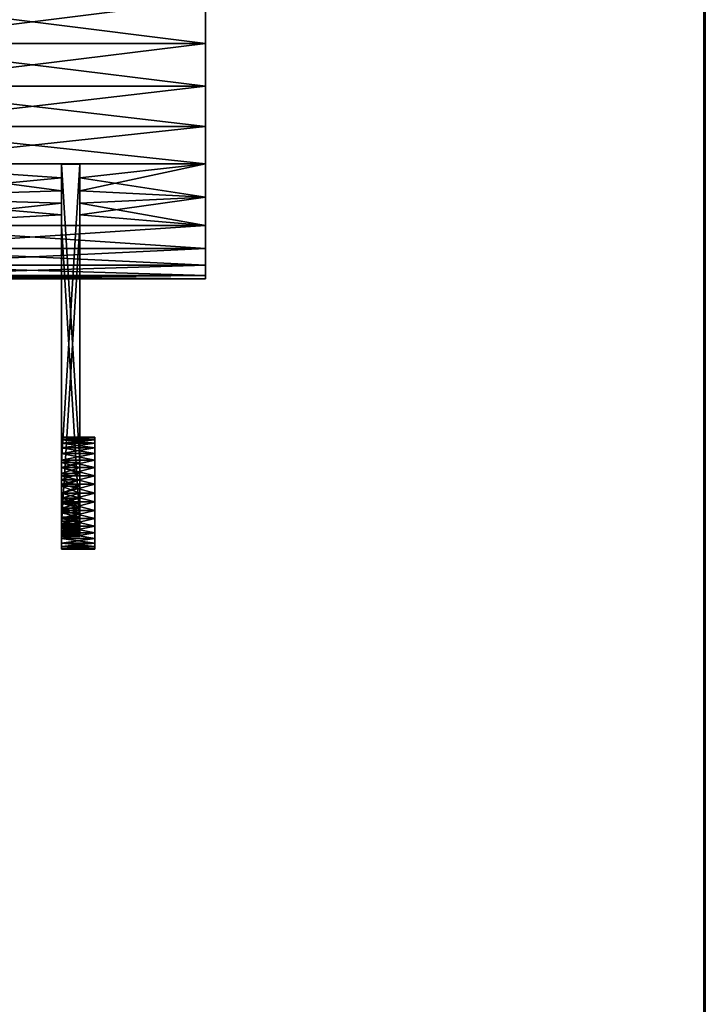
# Model space of a CAD drawing. Extents: x -4.8 to 55.9, y -3 to 25.9.
# Tile 254 of 256: x 48.9 to 54, y 9.2 to 16.6. Entities that reach past the tile are written whole.
import ezdxf

# ---------------------------------------------------------------- set-up
doc = ezdxf.new("R2010")
doc.units = 0

# ---------------------------------------------------------------- blocks, each defined once
blk = doc.blocks.new('Box-638355a3-c890-4fd0-b728-b39c41c250b5')
at = {"color": 253, "linetype": 'Continuous', "true_color": 0xa0a0a0, "transparency": 33554687}
mesh = blk.add_polyface(dxfattribs=at)
corners = [(0, 0), (54, 0), (54, 24), (0, 24), (0, 0, 0.01), (54, 0, 0.01), (54, 24, 0.01), (0, 24, 0.01)]
mesh.append_faces([[corners[k] for k in face] for face in [(0, 1, 2, 3), (4, 5, 6, 7), (0, 1, 5, 4), (1, 2, 6, 5), (2, 3, 7, 6), (3, 0, 4, 7)]], dxfattribs={"color": 253})
blk = doc.blocks.new('Box-07747896-d056-4941-b30d-9d22ee5c5ea8')
at = {"color": 253, "linetype": 'Continuous', "true_color": 0xa0a0a0, "transparency": 33554687}
mesh = blk.add_polyface(dxfattribs=at)
corners = [(0, 0), (54, 0), (54, 24), (0, 24), (0, 0, 0.01), (54, 0, 0.01), (54, 24, 0.01), (0, 24, 0.01)]
mesh.append_faces([[corners[k] for k in face] for face in [(0, 1, 2, 3), (4, 5, 6, 7), (0, 1, 5, 4), (1, 2, 6, 5), (2, 3, 7, 6), (3, 0, 4, 7)]], dxfattribs={"color": 253})
blk = doc.blocks.new('Box-6055cdb0-c787-41a5-9ab7-30b7c90fd213')
at = {"color": 253, "linetype": 'Continuous', "true_color": 0xa0a0a0, "transparency": 33554687}
mesh = blk.add_polyface(dxfattribs=at)
corners = [(0, 0), (0.01, 0), (0.01, 24), (0, 24), (0, 0, 21), (0.01, 0, 21), (0.01, 24, 21), (0, 24, 21)]
mesh.append_faces([[corners[k] for k in face] for face in [(0, 1, 2, 3), (4, 5, 6, 7), (0, 1, 5, 4), (1, 2, 6, 5), (2, 3, 7, 6), (3, 0, 4, 7)]], dxfattribs={"color": 253})
blk = doc.blocks.new('8e6bfa97-ff45-4f4a-9ec3-150c76c71b82')
at = {"linetype": 'Continuous', "transparency": 33554687}
for name, p in [('Box-638355a3-c890-4fd0-b728-b39c41c250b5', (0, 0)), ('Box-07747896-d056-4941-b30d-9d22ee5c5ea8', (0, 0, 20.99)), ('Box-6055cdb0-c787-41a5-9ab7-30b7c90fd213', (53.99, 0))]:
    blk.add_blockref(name, p, dxfattribs=at)
blk = doc.blocks.new('0d7d3fa7-b933-4bef-afca-5337e39bdd30')
at = {"color": 251, "transparency": 33554687}
mesh = blk.add_polyface(dxfattribs=at)
corners = [(39.14719071, -13.29500004, 9.91899992), (39.14719071, -13.3673926, 10.83883457), (39.14719071, -13.58278771, 11.73601986), (39.14719071, -13.3673926, 8.99916527), (39.14719071, -13.58278771, 8.10198001), (39.14719071, -13.93588167, 12.58846406), (39.14719071, -13.93588167, 7.24953578), (39.14719071, -14.41798012, 13.37517721), (39.14719071, -14.41798012, 6.46282263), (39.14719071, -15.01721216, 14.0767878), (39.14719071, -15.01721216, 5.76121204), (39.14719071, -15.71882275, 14.67601986), (39.14719071, -15.71882275, 5.16198001), (39.14719071, -16.5055359, 15.15811829), (39.14719071, -16.5055359, 4.67988156), (39.14719071, -17.35798012, 15.51121225), (39.14719071, -17.35798012, 4.32678762), (39.14719071, -18.25516539, 15.72660736), (39.14719071, -18.25516539, 4.11139249), (39.14719071, -19.17500004, 15.79899992), (39.14719071, -19.17500004, 4.03899992), (39.14719071, -20.09483469, 15.72660736), (39.14719071, -20.09483469, 4.11139249), (39.14719071, -25.05500004, 9.91899992), (39.14719071, -24.98260747, 8.99916527), (39.14719071, -24.76721236, 8.10198001), (39.14719071, -24.98260747, 10.83883457), (39.14719071, -24.76721236, 11.73601986), (39.14719071, -24.41411841, 7.24953578), (39.14719071, -24.41411841, 12.58846406), (39.14719071, -23.93201996, 6.46282263), (39.14719071, -23.93201996, 13.37517721), (39.14719071, -23.33278792, 5.76121204), (39.14719071, -23.33278792, 14.0767878), (39.14719071, -22.63117733, 5.16198001), (39.14719071, -22.63117733, 14.67601986), (39.14719071, -21.84446418, 4.67988156), (39.14719071, -21.84446418, 15.15811829), (39.14719071, -20.99201996, 4.32678762), (39.14719071, -20.99201996, 15.51121225)]
mesh.append_faces([[corners[k] for k in face] for face in [(5, 6, 4, 5), (7, 8, 6, 7), (9, 10, 8, 9), (11, 12, 10, 11), (13, 14, 12, 13), (15, 16, 14, 15), (17, 18, 16, 17), (19, 20, 18, 19), (21, 22, 20, 21), (28, 29, 27, 28), (30, 31, 29, 30), (32, 33, 31, 32), (34, 35, 33, 34), (36, 37, 35, 36), (38, 39, 37, 38), (22, 21, 39, 22)]], dxfattribs={"vtx0": -1, "vtx2": -1, "color": 251})
mesh.append_faces([[corners[k] for k in face] for face in [(3, 0, 2, 3), (4, 3, 2, 4), (2, 5, 4, 2), (5, 7, 6, 5), (7, 9, 8, 7), (9, 11, 10, 9), (11, 13, 12, 11), (13, 15, 14, 13), (15, 17, 16, 15), (17, 19, 18, 17), (19, 21, 20, 19), (26, 23, 25, 26), (27, 26, 25, 27), (25, 28, 27, 25), (28, 30, 29, 28), (30, 32, 31, 30), (32, 34, 33, 32), (34, 36, 35, 34), (36, 38, 37, 36), (38, 22, 39, 38)]], dxfattribs={"vtx1": -1, "vtx2": -1, "color": 251})
mesh.append_faces([[corners[k] for k in face] for face in [(0, 1, 2, 0), (23, 24, 25, 23)]], dxfattribs={"vtx2": -1, "color": 251})
mesh = blk.add_polyface(dxfattribs=at)
corners = [(39.14719071, -20.09483469, 4.11139249), (39.14719071, -20.99201996, 4.32678762), (24.09019071, -20.99201996, 4.32678762), (24.09019071, -20.09483469, 4.11139249), (24.09019071, -19.17500004, 4.03899992), (39.14719071, -19.17500004, 4.03899992), (39.14719071, -21.84446418, 4.67988156), (24.09019071, -21.84446418, 4.67988156), (32.88919071, -22.9260171, 5.39083574), (32.88919071, -23.20107191, 5.6335425), (24.09019071, -23.33278792, 5.76121204), (24.09019071, -22.63117733, 5.16198001), (32.88919071, -22.63636355, 5.16575234), (33.67669071, -22.63636355, 5.16575234), (39.14719071, -22.63117733, 5.16198001), (33.67669071, -22.9260171, 5.39083574), (39.14719071, -23.33278792, 5.76121204), (33.67669071, -23.20107191, 5.6335425), (39.14719071, -23.93201996, 6.46282263), (39.14719071, -24.41411841, 7.24953578), (24.09019071, -24.41411841, 7.24953578), (24.09019071, -23.93201996, 6.46282263), (33.67669071, -23.46045746, 5.89292806), (33.67669071, -23.70316423, 6.16798286), (33.67669071, -23.92824764, 6.45763643), (32.88919071, -23.92824764, 6.45763643), (32.88919071, -23.70316423, 6.16798286), (32.88919071, -23.46045746, 5.89292806), (39.14719071, -24.76721236, 8.10198001), (24.09019071, -24.76721236, 8.10198001), (39.14719071, -24.98260747, 10.83883457), (39.14719071, -24.76721236, 11.73601986), (24.09019071, -24.76721236, 11.73601986), (24.09019071, -24.98260747, 10.83883457), (24.09019071, -25.05500004, 9.91899992), (39.14719071, -25.05500004, 9.91899992), (24.09019071, -24.98260747, 8.99916527), (39.14719071, -24.98260747, 8.99916527), (39.14719071, -24.41411841, 12.58846406), (24.09019071, -24.41411841, 12.58846406), (32.88919071, -23.46045746, 13.94507179), (32.88919071, -23.20107191, 14.20445734), (24.09019071, -23.33278792, 14.0767878), (24.09019071, -23.93201996, 13.37517721), (32.88919071, -23.70316423, 13.67001698), (32.88919071, -23.92824764, 13.38036344), (33.67669071, -23.92824764, 13.38036344), (39.14719071, -23.93201996, 13.37517721), (33.67669071, -23.70316423, 13.67001698), (39.14719071, -23.33278792, 14.0767878), (33.67669071, -23.46045746, 13.94507179), (33.67669071, -23.20107191, 14.20445734), (39.14719071, -22.63117733, 14.67601986), (39.14719071, -21.84446418, 15.15811829), (24.09019071, -21.84446418, 15.15811829), (24.09019071, -22.63117733, 14.67601986), (33.67669071, -22.9260171, 14.44716411), (33.67669071, -22.63636355, 14.67224753), (32.88919071, -22.63636355, 14.67224753), (32.88919071, -22.9260171, 14.44716411), (39.14719071, -20.99201996, 15.51121225), (24.09019071, -20.99201996, 15.51121225), (39.14719071, -20.09483469, 15.72660736), (39.14719071, -19.17500004, 15.79899992), (24.09019071, -19.17500004, 15.79899992), (24.09019071, -20.09483469, 15.72660736)]
mesh.append_faces([[corners[k] for k in face] for face in [(8, 9, 10, 8), (8, 10, 11, 8), (11, 12, 8, 11), (14, 15, 13, 14), (14, 16, 17, 14), (14, 17, 15, 14), (22, 17, 16, 22), (16, 18, 23, 16), (16, 23, 22, 16), (18, 24, 23, 18), (21, 26, 25, 21), (21, 10, 27, 21), (21, 27, 26, 21), (10, 9, 27, 10), (40, 41, 42, 40), (42, 43, 44, 42), (42, 44, 40, 42), (43, 45, 44, 43), (47, 48, 46, 47), (47, 49, 50, 47), (47, 50, 48, 47), (49, 51, 50, 49), (56, 51, 49, 56), (56, 49, 52, 56), (52, 57, 56, 52), (55, 59, 58, 55), (55, 42, 41, 55), (55, 41, 59, 55)]], dxfattribs={"color": 251})
mesh.append_faces([[corners[k] for k in face] for face in [(0, 2, 3, 0), (3, 5, 0, 3), (2, 6, 7, 2), (11, 13, 12, 11), (11, 6, 14, 11), (18, 20, 21, 18), (18, 25, 24, 18), (25, 18, 21, 25), (20, 28, 29, 20), (30, 32, 33, 30), (33, 35, 30, 33), (34, 37, 35, 34), (36, 28, 37, 36), (32, 38, 39, 32), (43, 46, 45, 43), (43, 38, 47, 43), (52, 54, 55, 52), (52, 58, 57, 52), (58, 52, 55, 58), (54, 60, 61, 54), (62, 64, 65, 62), (65, 60, 62, 65)]], dxfattribs={"vtx0": -1, "color": 251})
mesh.append_faces([[corners[k] for k in face] for face in [(0, 1, 2, 0), (3, 4, 5, 3), (2, 1, 6, 2), (11, 14, 13, 11), (11, 7, 6, 11), (18, 19, 20, 18), (20, 19, 28, 20), (30, 31, 32, 30), (33, 34, 35, 33), (34, 36, 37, 34), (36, 29, 28, 36), (32, 31, 38, 32), (43, 47, 46, 43), (43, 39, 38, 43), (52, 53, 54, 52), (54, 53, 60, 54), (62, 63, 64, 62), (65, 61, 60, 65)]], dxfattribs={"vtx2": -1, "color": 251})
mesh = blk.add_polyface(dxfattribs=at)
corners = [(33.67669071, -28.92352768, -1.12141181), (32.88919071, -28.92352768, -1.12141181), (32.88919071, -22.63636355, 5.16575234), (33.67669071, -22.63636355, 5.16575234)]
mesh.append_faces([[corners[k] for k in face] for face in [(3, 0, 2, 3)]], dxfattribs={"vtx1": -1, "color": 251})
mesh.append_faces([[corners[k] for k in face] for face in [(0, 1, 2, 0)]], dxfattribs={"vtx2": -1, "color": 251})
mesh = blk.add_polyface(dxfattribs=at)
corners = [(33.67669071, -22.63636355, 14.67224753), (32.88919071, -22.63636355, 14.67224753), (32.88919071, -28.92352768, 20.95941166), (33.67669071, -28.92352768, 20.95941166)]
mesh.append_faces([[corners[k] for k in face] for face in [(3, 0, 2, 3)]], dxfattribs={"vtx1": -1, "color": 251})
mesh.append_faces([[corners[k] for k in face] for face in [(0, 1, 2, 0)]], dxfattribs={"vtx2": -1, "color": 251})
at = {"color": 254, "transparency": 33554687}
mesh = blk.add_polyface(dxfattribs=at)
corners = [(32.88919071, -30.21541177, 19.66752757), (32.88919071, -22.63636355, 14.67224753), (32.88919071, -22.9260171, 14.44716411), (32.88919071, -23.20107191, 14.20445734), (32.88919071, -23.46045746, 13.94507179), (32.88919071, -23.70316423, 13.67001698), (32.88919071, -23.92824764, 13.38036344), (32.88919071, -28.92352768, 20.95941166), (32.88919071, -29.28718271, 21.18225973), (32.88919071, -29.88564766, 21.17050739), (32.88919071, -29.78272206, 21.20172952), (32.88919071, -29.42656685, 21.21572291), (32.88919071, -29.67684014, 21.22063765), (32.88919071, -29.56946973, 21.22696961), (32.88919071, -29.1547494, 21.12740407), (32.88919071, -29.98419005, 21.12740407), (32.88919071, -29.03252789, 21.05250663), (32.88919071, -30.07698313, 21.0730171), (32.88919071, -30.24027334, 20.93355408), (32.88919071, -30.16274052, 21.00810045), (32.88919071, -30.28685673, 19.74792728), (32.88919071, -30.34835651, 19.83616716), (32.88919071, -30.39905851, 19.93102393), (32.88919071, -30.43825984, 20.03118259), (32.88919071, -30.46541709, 20.1352546), (32.88919071, -30.48015371, 20.24179722), (32.88919071, -30.48226545, 20.34933345), (32.88919071, -30.47172303, 20.45637249), (32.88919071, -30.44867259, 20.56143047), (32.88919071, -30.41343367, 20.66305092), (32.88919071, -30.36649482, 20.75982511), (32.88919071, -30.30850675, 20.85041143)]
mesh.append_faces([[corners[k] for k in face] for face in [(28, 7, 0, 28)]], dxfattribs={"vtx0": -1, "vtx1": -1, "vtx2": -1, "color": 254})
mesh.append_faces([[corners[k] for k in face] for face in [(0, 1, 2, 0), (0, 7, 1, 0), (8, 9, 10, 8), (14, 15, 9, 14), (16, 17, 15, 16), (7, 18, 19, 7)]], dxfattribs={"vtx0": -1, "vtx2": -1, "color": 254})
mesh.append_faces([[corners[k] for k in face] for face in [(2, 3, 0, 2), (3, 4, 0, 3), (4, 5, 0, 4), (11, 8, 10, 11), (10, 12, 11, 10), (8, 14, 9, 8), (14, 16, 15, 14), (16, 7, 19, 16), (19, 17, 16, 19), (21, 22, 0, 21), (22, 23, 0, 22), (23, 24, 0, 23), (24, 25, 0, 24), (25, 26, 0, 25), (26, 27, 0, 26), (27, 28, 0, 27), (28, 29, 7, 28), (29, 30, 7, 29), (30, 31, 7, 30), (31, 18, 7, 31)]], dxfattribs={"vtx1": -1, "vtx2": -1, "color": 254})
mesh.append_faces([[corners[k] for k in face] for face in [(5, 6, 0, 5), (12, 13, 11, 12), (0, 20, 21, 0)]], dxfattribs={"vtx2": -1, "color": 254})
at = {"color": 251, "transparency": 33554687}
mesh = blk.add_polyface(dxfattribs=at)
corners = [(33.67669071, -30.43825984, -0.19318272), (33.67669071, -30.47172303, -0.33256686), (33.67669071, -30.48296973, -0.47546976), (33.67669071, -30.47172303, -0.61837264), (33.67669071, -30.43825984, -0.75775678), (33.67669071, -30.38340419, -0.89019007), (33.67669071, -30.38340419, -0.06074944), (33.67669071, -30.30850675, -1.01241158), (33.67669071, -30.30850675, 0.06147208), (33.67669071, -30.21541177, -1.12141181), (33.67669071, -30.21541177, 0.17047228), (33.67669071, -29.03252789, -1.21450678), (33.67669071, -28.92352768, -1.12141181), (33.67669071, -23.92824764, 6.45763643), (33.67669071, -29.1547494, -1.28940423), (33.67669071, -29.28718271, -1.34425988), (33.67669071, -29.42656685, -1.37772307), (33.67669071, -29.56946973, -1.38896976), (33.67669071, -29.67684014, -1.3826378), (33.67669071, -29.78272206, -1.36372967), (33.67669071, -29.88564766, -1.33250755), (33.67669071, -29.98419005, -1.28940423), (33.67669071, -30.10641154, -1.21450678), (33.67669071, -23.70316423, 6.16798286), (33.67669071, -23.46045746, 5.89292806), (33.67669071, -23.20107191, 5.6335425), (33.67669071, -22.9260171, 5.39083574), (33.67669071, -22.63636355, 5.16575234)]
mesh.append_faces([[corners[k] for k in face] for face in [(0, 2, 3, 0), (0, 3, 4, 0), (4, 6, 0, 4), (5, 8, 6, 5), (7, 10, 8, 7), (13, 14, 11, 13), (13, 15, 14, 13), (13, 16, 15, 13), (13, 17, 16, 13), (13, 18, 17, 13), (13, 19, 18, 13), (10, 20, 19, 10), (10, 21, 20, 10), (10, 22, 21, 10), (10, 9, 22, 10), (12, 23, 13, 12), (12, 24, 23, 12), (12, 25, 24, 12), (12, 26, 25, 12)]], dxfattribs={"vtx0": -1, "vtx2": -1, "color": 251})
mesh.append_faces([[corners[k] for k in face] for face in [(4, 5, 6, 4), (5, 7, 8, 5), (7, 9, 10, 7), (11, 12, 13, 11), (13, 10, 19, 13)]], dxfattribs={"vtx1": -1, "vtx2": -1, "color": 251})
mesh.append_faces([[corners[k] for k in face] for face in [(0, 1, 2, 0), (12, 27, 26, 12)]], dxfattribs={"vtx2": -1, "color": 251})
mesh = blk.add_polyface(dxfattribs=at)
corners = [(33.67669071, -29.78272206, 21.20172952), (33.67669071, -29.88564766, 21.17050739), (33.67669071, -29.28718271, 21.18225973), (33.67669071, -29.42656685, 21.21572291), (33.67669071, -29.56946973, 21.22696961), (33.67669071, -29.67684014, 21.22063765), (33.67669071, -29.98419005, 21.12740407), (33.67669071, -29.1547494, 21.12740407), (33.67669071, -30.07698313, 21.0730171), (33.67669071, -29.03252789, 21.05250663), (33.67669071, -30.16274052, 21.00810045), (33.67669071, -30.24027334, 20.93355408), (33.67669071, -28.92352768, 20.95941166), (33.67669071, -30.28685673, 19.74792728), (33.67669071, -30.21541177, 19.66752757), (33.67669071, -22.63636355, 14.67224753), (33.67669071, -30.34835651, 19.83616716), (33.67669071, -30.39905851, 19.93102393), (33.67669071, -30.43825984, 20.03118259), (33.67669071, -30.46541709, 20.1352546), (33.67669071, -30.48015371, 20.24179722), (33.67669071, -30.48226545, 20.34933345), (33.67669071, -30.47172303, 20.45637249), (33.67669071, -30.44867259, 20.56143047), (33.67669071, -30.41343367, 20.66305092), (33.67669071, -30.36649482, 20.75982511), (33.67669071, -30.30850675, 20.85041143), (33.67669071, -22.9260171, 14.44716411), (33.67669071, -23.20107191, 14.20445734), (33.67669071, -23.46045746, 13.94507179), (33.67669071, -23.70316423, 13.67001698), (33.67669071, -23.92824764, 13.38036344)]
mesh.append_faces([[corners[k] for k in face] for face in [(0, 2, 3, 0), (3, 5, 0, 3), (1, 7, 2, 1), (6, 9, 7, 6), (10, 12, 9, 10), (9, 8, 10, 9), (15, 16, 13, 15), (15, 17, 16, 15), (15, 18, 17, 15), (15, 19, 18, 15), (15, 20, 19, 15), (15, 21, 20, 15), (15, 22, 21, 15), (15, 23, 22, 15), (12, 24, 23, 12), (12, 25, 24, 12), (12, 26, 25, 12), (12, 11, 26, 12), (14, 27, 15, 14), (14, 28, 27, 14), (14, 29, 28, 14), (14, 30, 29, 14)]], dxfattribs={"vtx0": -1, "vtx2": -1, "color": 251})
mesh.append_faces([[corners[k] for k in face] for face in [(0, 1, 2, 0), (1, 6, 7, 1), (6, 8, 9, 6), (10, 11, 12, 10), (13, 14, 15, 13), (15, 12, 23, 15)]], dxfattribs={"vtx1": -1, "vtx2": -1, "color": 251})
mesh.append_faces([[corners[k] for k in face] for face in [(3, 4, 5, 3), (14, 31, 30, 14)]], dxfattribs={"vtx2": -1, "color": 251})
mesh = blk.add_polyface(dxfattribs=at)
corners = [(33.67669071, -23.92824764, 6.45763643), (32.88919071, -23.92824764, 6.45763643), (32.88919071, -30.21541177, 0.17047228), (33.67669071, -30.21541177, 0.17047228)]
mesh.append_faces([[corners[k] for k in face] for face in [(3, 0, 2, 3)]], dxfattribs={"vtx1": -1, "color": 251})
mesh.append_faces([[corners[k] for k in face] for face in [(0, 1, 2, 0)]], dxfattribs={"vtx2": -1, "color": 251})
at = {"color": 254, "transparency": 33554687}
mesh = blk.add_polyface(dxfattribs=at)
corners = [(33.67669071, -30.21541177, 19.66752757), (32.88919071, -30.21541177, 19.66752757), (32.88919071, -23.92824764, 13.38036344), (33.67669071, -23.92824764, 13.38036344)]
mesh.append_faces([[corners[k] for k in face] for face in [(3, 0, 2, 3)]], dxfattribs={"vtx1": -1, "color": 254})
mesh.append_faces([[corners[k] for k in face] for face in [(0, 1, 2, 0)]], dxfattribs={"vtx2": -1, "color": 254})
at = {"color": 251, "linetype": 'BYBLOCK', "lineweight": -2, "transparency": 33554687}
mesh = blk.add_polyface(dxfattribs=at)
corners = [(34.33294071, -30.73617658, 20.49825783), (34.33294071, -30.69290524, 20.67849594), (32.88919071, -30.69290524, 20.67849594), (32.88919071, -30.73617658, 20.49825783), (32.88919071, -30.75071973, 20.31346961), (34.33294071, -30.75071973, 20.31346961), (34.33294071, -30.62197118, 20.8497459), (32.88919071, -30.62197118, 20.8497459), (34.33294071, -30.52512105, 21.00779093), (34.33294071, -30.4047396, 21.14873949), (32.88919071, -30.4047396, 21.14873949), (32.88919071, -30.52512105, 21.00779093), (34.33294071, -30.26379105, 21.26912094), (34.33294071, -30.10574599, 21.36597107), (32.88919071, -30.10574599, 21.36597107), (32.88919071, -30.26379105, 21.26912094), (34.33294071, -29.93449605, 21.43690512), (32.88919071, -29.93449605, 21.43690512), (34.33294071, -29.75425792, 21.48017646), (34.33294071, -29.56946973, 21.49471961), (32.88919071, -29.56946973, 21.49471961), (32.88919071, -29.75425792, 21.48017646), (34.33294071, -29.38468151, 21.48017646), (34.33294071, -29.2044434, 21.43690512), (32.88919071, -29.2044434, 21.43690512), (32.88919071, -29.38468151, 21.48017646), (34.33294071, -29.03319344, 21.36597107), (32.88919071, -29.03319344, 21.36597107), (34.33294071, -28.87514839, 21.26912094), (34.33294071, -28.73419983, 21.14873949), (32.88919071, -28.73419983, 21.14873949), (32.88919071, -28.87514839, 21.26912094), (34.33294071, -28.6138184, 21.00779093), (34.33294071, -28.51696827, 20.8497459), (32.88919071, -28.51696827, 20.8497459), (32.88919071, -28.6138184, 21.00779093), (34.33294071, -28.44603422, 20.67849594), (32.88919071, -28.44603422, 20.67849594), (34.33294071, -28.40276288, 20.49825783), (34.33294071, -28.38821973, 20.31346961), (32.88919071, -28.38821973, 20.31346961), (32.88919071, -28.40276288, 20.49825783)]
mesh.append_faces([[corners[k] for k in face] for face in [(0, 2, 3, 0), (3, 5, 0, 3), (2, 6, 7, 2), (8, 10, 11, 8), (11, 6, 8, 11), (12, 14, 15, 12), (15, 9, 12, 15), (14, 16, 17, 14), (18, 20, 21, 18), (21, 16, 18, 21), (22, 24, 25, 22), (25, 19, 22, 25), (24, 26, 27, 24), (28, 30, 31, 28), (31, 26, 28, 31), (32, 34, 35, 32), (35, 29, 32, 35), (34, 36, 37, 34), (38, 40, 41, 38), (41, 36, 38, 41)]], dxfattribs={"vtx0": -1, "color": 251})
mesh.append_faces([[corners[k] for k in face] for face in [(0, 1, 2, 0), (3, 4, 5, 3), (2, 1, 6, 2), (8, 9, 10, 8), (11, 7, 6, 11), (12, 13, 14, 12), (15, 10, 9, 15), (14, 13, 16, 14), (18, 19, 20, 18), (21, 17, 16, 21), (22, 23, 24, 22), (25, 20, 19, 25), (24, 23, 26, 24), (28, 29, 30, 28), (31, 27, 26, 31), (32, 33, 34, 32), (35, 30, 29, 35), (34, 33, 36, 34), (38, 39, 40, 38), (41, 37, 36, 41)]], dxfattribs={"vtx2": -1, "color": 251})
mesh = blk.add_polyface(dxfattribs=at)
corners = [(34.33294071, -28.40276288, 20.12868139), (34.33294071, -28.44603422, 19.94844328), (32.88919071, -28.44603422, 19.94844328), (32.88919071, -28.40276288, 20.12868139), (32.88919071, -28.38821973, 20.31346961), (34.33294071, -28.38821973, 20.31346961), (34.33294071, -28.51696827, 19.77719332), (32.88919071, -28.51696827, 19.77719332), (34.33294071, -28.6138184, 19.61914829), (34.33294071, -28.73419983, 19.47819973), (32.88919071, -28.73419983, 19.47819973), (32.88919071, -28.6138184, 19.61914829), (34.33294071, -28.87514839, 19.35781828), (34.33294071, -29.03319344, 19.26096815), (32.88919071, -29.03319344, 19.26096815), (32.88919071, -28.87514839, 19.35781828), (34.33294071, -29.2044434, 19.1900341), (32.88919071, -29.2044434, 19.1900341), (34.33294071, -29.38468151, 19.14676276), (34.33294071, -29.56946973, 19.13221961), (32.88919071, -29.56946973, 19.13221961), (32.88919071, -29.38468151, 19.14676276), (34.33294071, -29.75425792, 19.14676276), (34.33294071, -29.93449605, 19.1900341), (32.88919071, -29.93449605, 19.1900341), (32.88919071, -29.75425792, 19.14676276), (34.33294071, -30.10574599, 19.26096815), (32.88919071, -30.10574599, 19.26096815), (34.33294071, -30.26379105, 19.35781828), (34.33294071, -30.4047396, 19.47819973), (32.88919071, -30.4047396, 19.47819973), (32.88919071, -30.26379105, 19.35781828), (34.33294071, -30.52512105, 19.61914829), (34.33294071, -30.62197118, 19.77719332), (32.88919071, -30.62197118, 19.77719332), (32.88919071, -30.52512105, 19.61914829), (34.33294071, -30.69290524, 19.94844328), (32.88919071, -30.69290524, 19.94844328), (34.33294071, -30.73617658, 20.12868139), (34.33294071, -30.75071973, 20.31346961), (32.88919071, -30.75071973, 20.31346961), (32.88919071, -30.73617658, 20.12868139)]
mesh.append_faces([[corners[k] for k in face] for face in [(0, 2, 3, 0), (3, 5, 0, 3), (2, 6, 7, 2), (8, 10, 11, 8), (11, 6, 8, 11), (12, 14, 15, 12), (15, 9, 12, 15), (14, 16, 17, 14), (18, 20, 21, 18), (21, 16, 18, 21), (22, 24, 25, 22), (25, 19, 22, 25), (24, 26, 27, 24), (28, 30, 31, 28), (31, 26, 28, 31), (32, 34, 35, 32), (35, 29, 32, 35), (34, 36, 37, 34), (38, 40, 41, 38), (41, 36, 38, 41)]], dxfattribs={"vtx0": -1, "color": 251})
mesh.append_faces([[corners[k] for k in face] for face in [(0, 1, 2, 0), (3, 4, 5, 3), (2, 1, 6, 2), (8, 9, 10, 8), (11, 7, 6, 11), (12, 13, 14, 12), (15, 10, 9, 15), (14, 13, 16, 14), (18, 19, 20, 18), (21, 17, 16, 21), (22, 23, 24, 22), (25, 20, 19, 25), (24, 23, 26, 24), (28, 29, 30, 28), (31, 27, 26, 31), (32, 33, 34, 32), (35, 30, 29, 35), (34, 33, 36, 34), (38, 39, 40, 38), (41, 37, 36, 41)]], dxfattribs={"vtx2": -1, "color": 251})
at = {"color": 0, "linetype": 'BYBLOCK', "lineweight": -2, "transparency": 33554687}
mesh = blk.add_polyface(dxfattribs=at)
corners = [(32.88919071, -29.2044434, 19.1900341), (32.88919071, -29.38468151, 19.14676276), (32.88919071, -29.56946973, 19.13221961), (32.88919071, -29.75425792, 19.14676276), (32.88919071, -29.93449605, 19.1900341), (32.88919071, -30.10574599, 19.26096815), (32.88919071, -29.03319344, 19.26096815), (32.88919071, -30.26379105, 19.35781828), (32.88919071, -28.87514839, 19.35781828), (32.88919071, -30.4047396, 19.47819973), (32.88919071, -28.73419983, 19.47819973), (32.88919071, -30.52512105, 19.61914829), (32.88919071, -28.6138184, 19.61914829), (32.88919071, -30.62197118, 19.77719332), (32.88919071, -28.51696827, 19.77719332), (32.88919071, -30.69290524, 19.94844328), (32.88919071, -28.44603422, 19.94844328), (32.88919071, -30.73617658, 20.12868139), (32.88919071, -28.40276288, 20.12868139), (32.88919071, -29.93449605, 21.43690512), (32.88919071, -29.75425792, 21.48017646), (32.88919071, -29.56946973, 21.49471961), (32.88919071, -29.38468151, 21.48017646), (32.88919071, -29.2044434, 21.43690512), (32.88919071, -29.03319344, 21.36597107), (32.88919071, -30.10574599, 21.36597107), (32.88919071, -28.87514839, 21.26912094), (32.88919071, -30.26379105, 21.26912094), (32.88919071, -28.73419983, 21.14873949), (32.88919071, -30.4047396, 21.14873949), (32.88919071, -28.6138184, 21.00779093), (32.88919071, -30.52512105, 21.00779093), (32.88919071, -28.51696827, 20.8497459), (32.88919071, -30.62197118, 20.8497459), (32.88919071, -28.44603422, 20.67849594), (32.88919071, -30.69290524, 20.67849594), (32.88919071, -28.40276288, 20.49825783), (32.88919071, -30.73617658, 20.49825783), (32.88919071, -28.38821973, 20.31346961), (32.88919071, -30.75071973, 20.31346961)]
mesh.append_faces([[corners[k] for k in face] for face in [(0, 2, 3, 0), (0, 3, 4, 0), (4, 6, 0, 4), (5, 8, 6, 5), (7, 10, 8, 7), (9, 12, 10, 9), (11, 14, 12, 11), (13, 16, 14, 13), (15, 18, 16, 15), (19, 21, 22, 19), (19, 22, 23, 19), (23, 25, 19, 23), (24, 27, 25, 24), (26, 29, 27, 26), (28, 31, 29, 28), (30, 33, 31, 30), (32, 35, 33, 32), (34, 37, 35, 34), (36, 39, 37, 36), (38, 17, 39, 38)]], dxfattribs={"vtx0": -1, "vtx2": -1, "color": 0})
mesh.append_faces([[corners[k] for k in face] for face in [(4, 5, 6, 4), (5, 7, 8, 5), (7, 9, 10, 7), (9, 11, 12, 9), (11, 13, 14, 11), (13, 15, 16, 13), (15, 17, 18, 15), (23, 24, 25, 23), (24, 26, 27, 24), (26, 28, 29, 26), (28, 30, 31, 28), (30, 32, 33, 30), (32, 34, 35, 32), (34, 36, 37, 34), (36, 38, 39, 36), (38, 18, 17, 38)]], dxfattribs={"vtx1": -1, "vtx2": -1, "color": 0})
mesh.append_faces([[corners[k] for k in face] for face in [(0, 1, 2, 0), (19, 20, 21, 19)]], dxfattribs={"vtx2": -1, "color": 0})
at = {"color": 251, "transparency": 33554687}
mesh = blk.add_polyface(dxfattribs=at)
corners = [(34.33294071, -29.38468151, 0.69123709), (34.33294071, -29.2044434, 0.64796575), (32.88919071, -29.2044434, 0.64796575), (32.88919071, -29.38468151, 0.69123709), (32.88919071, -29.56946973, 0.70578024), (34.33294071, -29.56946973, 0.70578024), (34.33294071, -29.03319344, 0.57703169), (32.88919071, -29.03319344, 0.57703169), (34.33294071, -28.87514839, 0.48018156), (34.33294071, -28.73419983, 0.35980013), (32.88919071, -28.73419983, 0.35980013), (32.88919071, -28.87514839, 0.48018156), (34.33294071, -28.6138184, 0.21885158), (34.33294071, -28.51696827, 0.06080652), (32.88919071, -28.51696827, 0.06080652), (32.88919071, -28.6138184, 0.21885158), (34.33294071, -28.44603422, -0.11044344), (32.88919071, -28.44603422, -0.11044344), (34.33294071, -28.40276288, -0.66025796), (34.33294071, -28.44603422, -0.84049609), (32.88919071, -28.44603422, -0.84049609), (32.88919071, -28.40276288, -0.66025796), (32.88919071, -28.38821973, -0.47546976), (34.33294071, -28.38821973, -0.47546976), (32.88919071, -28.40276288, -0.29068154), (34.33294071, -28.40276288, -0.29068154), (34.33294071, -28.51696827, -1.01174603), (32.88919071, -28.51696827, -1.01174603), (34.33294071, -28.6138184, -1.16979108), (34.33294071, -28.73419983, -1.31073964), (32.88919071, -28.73419983, -1.31073964), (32.88919071, -28.6138184, -1.16979108), (34.33294071, -28.87514839, -1.43112109), (34.33294071, -29.03319344, -1.52797122), (32.88919071, -29.03319344, -1.52797122), (32.88919071, -28.87514839, -1.43112109), (34.33294071, -29.2044434, -1.59890527), (32.88919071, -29.2044434, -1.59890527), (34.33294071, -29.38468151, -1.64217661), (34.33294071, -29.56946973, -1.65671976), (32.88919071, -29.56946973, -1.65671976), (32.88919071, -29.38468151, -1.64217661)]
mesh.append_faces([[corners[k] for k in face] for face in [(0, 2, 3, 0), (3, 5, 0, 3), (2, 6, 7, 2), (8, 10, 11, 8), (11, 6, 8, 11), (12, 14, 15, 12), (15, 9, 12, 15), (14, 16, 17, 14), (18, 20, 21, 18), (21, 23, 18, 21), (22, 25, 23, 22), (24, 16, 25, 24), (20, 26, 27, 20), (28, 30, 31, 28), (31, 26, 28, 31), (32, 34, 35, 32), (35, 29, 32, 35), (34, 36, 37, 34), (38, 40, 41, 38), (41, 36, 38, 41)]], dxfattribs={"vtx0": -1, "color": 251})
mesh.append_faces([[corners[k] for k in face] for face in [(0, 1, 2, 0), (3, 4, 5, 3), (2, 1, 6, 2), (8, 9, 10, 8), (11, 7, 6, 11), (12, 13, 14, 12), (15, 10, 9, 15), (14, 13, 16, 14), (18, 19, 20, 18), (21, 22, 23, 21), (22, 24, 25, 22), (24, 17, 16, 24), (20, 19, 26, 20), (28, 29, 30, 28), (31, 27, 26, 31), (32, 33, 34, 32), (35, 30, 29, 35), (34, 33, 36, 34), (38, 39, 40, 38), (41, 37, 36, 41)]], dxfattribs={"vtx2": -1, "color": 251})
mesh = blk.add_polyface(dxfattribs=at)
corners = [(34.33294071, -30.75071973, -0.47546976), (34.33294071, -30.73617658, -0.66025796), (34.33294071, -30.69290524, -0.84049609), (34.33294071, -30.73617658, -0.29068154), (34.33294071, -30.69290524, -0.11044344), (34.33294071, -30.62197118, -1.01174603), (34.33294071, -30.62197118, 0.06080652), (34.33294071, -30.52512105, -1.16979108), (34.33294071, -30.52512105, 0.21885158), (34.33294071, -30.4047396, -1.31073964), (34.33294071, -30.4047396, 0.35980013), (34.33294071, -30.26379105, -1.43112109), (34.33294071, -30.26379105, 0.48018156), (34.33294071, -30.10574599, -1.52797122), (34.33294071, -30.10574599, 0.57703169), (34.33294071, -29.93449605, -1.59890527), (34.33294071, -29.93449605, 0.64796575), (34.33294071, -29.75425792, -1.64217661), (34.33294071, -29.75425792, 0.69123709), (34.33294071, -29.56946973, -1.65671976), (34.33294071, -29.56946973, 0.70578024), (34.33294071, -29.38468151, -1.64217661), (34.33294071, -29.38468151, 0.69123709), (34.33294071, -28.38821973, -0.47546976), (34.33294071, -28.40276288, -0.29068154), (34.33294071, -28.44603422, -0.11044344), (34.33294071, -28.40276288, -0.66025796), (34.33294071, -28.44603422, -0.84049609), (34.33294071, -28.51696827, 0.06080652), (34.33294071, -28.51696827, -1.01174603), (34.33294071, -28.6138184, 0.21885158), (34.33294071, -28.6138184, -1.16979108), (34.33294071, -28.73419983, 0.35980013), (34.33294071, -28.73419983, -1.31073964), (34.33294071, -28.87514839, 0.48018156), (34.33294071, -28.87514839, -1.43112109), (34.33294071, -29.03319344, 0.57703169), (34.33294071, -29.03319344, -1.52797122), (34.33294071, -29.2044434, 0.64796575), (34.33294071, -29.2044434, -1.59890527)]
mesh.append_faces([[corners[k] for k in face] for face in [(5, 6, 4, 5), (7, 8, 6, 7), (9, 10, 8, 9), (11, 12, 10, 11), (13, 14, 12, 13), (15, 16, 14, 15), (17, 18, 16, 17), (19, 20, 18, 19), (21, 22, 20, 21), (28, 29, 27, 28), (30, 31, 29, 30), (32, 33, 31, 32), (34, 35, 33, 34), (36, 37, 35, 36), (38, 39, 37, 38), (22, 21, 39, 22)]], dxfattribs={"vtx0": -1, "vtx2": -1, "color": 251})
mesh.append_faces([[corners[k] for k in face] for face in [(3, 0, 2, 3), (4, 3, 2, 4), (2, 5, 4, 2), (5, 7, 6, 5), (7, 9, 8, 7), (9, 11, 10, 9), (11, 13, 12, 11), (13, 15, 14, 13), (15, 17, 16, 15), (17, 19, 18, 17), (19, 21, 20, 19), (26, 23, 25, 26), (27, 26, 25, 27), (25, 28, 27, 25), (28, 30, 29, 28), (30, 32, 31, 30), (32, 34, 33, 32), (34, 36, 35, 34), (36, 38, 37, 36), (38, 22, 39, 38)]], dxfattribs={"vtx1": -1, "vtx2": -1, "color": 251})
mesh.append_faces([[corners[k] for k in face] for face in [(0, 1, 2, 0), (23, 24, 25, 23)]], dxfattribs={"vtx2": -1, "color": 251})
mesh = blk.add_polyface(dxfattribs=at)
corners = [(34.33294071, -30.75071973, 20.31346959), (34.33294071, -30.73617658, 20.12868139), (34.33294071, -30.69290524, 19.94844326), (34.33294071, -30.73617658, 20.49825781), (34.33294071, -30.69290524, 20.67849592), (34.33294071, -30.62197118, 19.77719332), (34.33294071, -30.62197118, 20.84974588), (34.33294071, -30.52512105, 19.61914827), (34.33294071, -30.52512105, 21.00779093), (34.33294071, -30.4047396, 19.47819971), (34.33294071, -30.4047396, 21.14873949), (34.33294071, -30.26379105, 19.35781826), (34.33294071, -30.26379105, 21.26912092), (34.33294071, -30.10574599, 19.26096813), (34.33294071, -30.10574599, 21.36597105), (34.33294071, -29.93449605, 19.19003408), (34.33294071, -29.93449605, 21.4369051), (34.33294071, -29.75425792, 19.14676274), (34.33294071, -29.75425792, 21.48017644), (34.33294071, -29.56946973, 19.13221959), (34.33294071, -29.56946973, 21.49471959), (34.33294071, -29.38468151, 19.14676274), (34.33294071, -29.38468151, 21.48017644), (34.33294071, -28.38821973, 20.31346959), (34.33294071, -28.40276288, 20.49825781), (34.33294071, -28.44603422, 20.67849592), (34.33294071, -28.40276288, 20.12868139), (34.33294071, -28.44603422, 19.94844326), (34.33294071, -28.51696827, 20.84974588), (34.33294071, -28.51696827, 19.77719332), (34.33294071, -28.6138184, 21.00779093), (34.33294071, -28.6138184, 19.61914827), (34.33294071, -28.73419983, 21.14873949), (34.33294071, -28.73419983, 19.47819971), (34.33294071, -28.87514839, 21.26912092), (34.33294071, -28.87514839, 19.35781826), (34.33294071, -29.03319344, 21.36597105), (34.33294071, -29.03319344, 19.26096813), (34.33294071, -29.2044434, 21.4369051), (34.33294071, -29.2044434, 19.19003408)]
mesh.append_faces([[corners[k] for k in face] for face in [(5, 6, 4, 5), (7, 8, 6, 7), (9, 10, 8, 9), (11, 12, 10, 11), (13, 14, 12, 13), (15, 16, 14, 15), (17, 18, 16, 17), (19, 20, 18, 19), (21, 22, 20, 21), (28, 29, 27, 28), (30, 31, 29, 30), (32, 33, 31, 32), (34, 35, 33, 34), (36, 37, 35, 36), (38, 39, 37, 38), (22, 21, 39, 22)]], dxfattribs={"vtx0": -1, "vtx2": -1, "color": 251})
mesh.append_faces([[corners[k] for k in face] for face in [(3, 0, 2, 3), (4, 3, 2, 4), (2, 5, 4, 2), (5, 7, 6, 5), (7, 9, 8, 7), (9, 11, 10, 9), (11, 13, 12, 11), (13, 15, 14, 13), (15, 17, 16, 15), (17, 19, 18, 17), (19, 21, 20, 19), (26, 23, 25, 26), (27, 26, 25, 27), (25, 28, 27, 25), (28, 30, 29, 28), (30, 32, 31, 30), (32, 34, 33, 32), (34, 36, 35, 34), (36, 38, 37, 36), (38, 22, 39, 38)]], dxfattribs={"vtx1": -1, "vtx2": -1, "color": 251})
mesh.append_faces([[corners[k] for k in face] for face in [(0, 1, 2, 0), (23, 24, 25, 23)]], dxfattribs={"vtx2": -1, "color": 251})
at = {"color": 254, "transparency": 33554687}
mesh = blk.add_polyface(dxfattribs=at)
corners = [(33.67669071, -29.42656685, -1.37772307), (33.67669071, -29.56946973, -1.38896976), (32.88919071, -29.56946973, -1.38896976), (32.88919071, -29.42656685, -1.37772307), (32.88919071, -29.28718271, -1.34425988), (33.67669071, -29.28718271, -1.34425988), (33.67669071, -29.1547494, -1.28940423), (32.88919071, -29.1547494, -1.28940423), (33.67669071, -29.03252789, -1.21450678), (32.88919071, -29.03252789, -1.21450678), (32.88919071, -28.92352768, -1.12141181), (33.67669071, -28.92352768, -1.12141181), (33.67669071, -29.67684014, -1.3826378), (33.67669071, -29.78272206, -1.36372967), (32.88919071, -29.78272206, -1.36372967), (32.88919071, -29.67684014, -1.3826378), (32.88919071, -29.56946973, -1.38896976), (33.67669071, -29.56946973, -1.38896976), (33.67669071, -29.88564766, -1.33250755), (33.67669071, -29.98419005, -1.28940423), (32.88919071, -29.98419005, -1.28940423), (32.88919071, -29.88564766, -1.33250755), (33.67669071, -30.10641154, -1.21450678), (33.67669071, -30.21541177, -1.12141181), (32.88919071, -30.21541177, -1.12141181), (32.88919071, -30.10641154, -1.21450678), (33.67669071, -30.30850675, -1.01241158), (33.67669071, -30.38340419, -0.89019007), (32.88919071, -30.38340419, -0.89019007), (32.88919071, -30.30850675, -1.01241158), (33.67669071, -30.43825984, -0.75775678), (32.88919071, -30.43825984, -0.75775678), (33.67669071, -30.47172303, -0.61837264), (33.67669071, -30.48296973, -0.47546976), (32.88919071, -30.48296973, -0.47546976), (32.88919071, -30.47172303, -0.61837264), (33.67669071, -30.47172303, -0.33256686), (33.67669071, -30.43825984, -0.19318272), (32.88919071, -30.43825984, -0.19318272), (32.88919071, -30.47172303, -0.33256686), (33.67669071, -30.38340419, -0.06074944), (32.88919071, -30.38340419, -0.06074944), (33.67669071, -30.30850675, 0.06147208), (33.67669071, -30.21541177, 0.17047228), (32.88919071, -30.21541177, 0.17047228), (32.88919071, -30.30850675, 0.06147208)]
mesh.append_faces([[corners[k] for k in face] for face in [(0, 2, 3, 0), (3, 5, 0, 3), (6, 4, 7, 6), (8, 7, 9, 8), (9, 11, 8, 9), (12, 14, 15, 12), (15, 17, 12, 15), (18, 20, 21, 18), (21, 13, 18, 21), (22, 24, 25, 22), (25, 19, 22, 25), (26, 28, 29, 26), (29, 23, 26, 29), (28, 30, 31, 28), (32, 34, 35, 32), (35, 30, 32, 35), (36, 38, 39, 36), (39, 33, 36, 39), (38, 40, 41, 38), (42, 44, 45, 42), (45, 40, 42, 45)]], dxfattribs={"vtx0": -1, "color": 254})
mesh.append_faces([[corners[k] for k in face] for face in [(0, 1, 2, 0), (3, 4, 5, 3), (6, 5, 4, 6), (8, 6, 7, 8), (9, 10, 11, 9), (12, 13, 14, 12), (15, 16, 17, 15), (18, 19, 20, 18), (21, 14, 13, 21), (22, 23, 24, 22), (25, 20, 19, 25), (26, 27, 28, 26), (29, 24, 23, 29), (28, 27, 30, 28), (32, 33, 34, 32), (35, 31, 30, 35), (36, 37, 38, 36), (39, 34, 33, 39), (38, 37, 40, 38), (42, 43, 44, 42), (45, 41, 40, 45)]], dxfattribs={"vtx2": -1, "color": 254})
mesh = blk.add_polyface(dxfattribs=at)
corners = [(33.67669071, -29.42656685, 21.21572291), (33.67669071, -29.28718271, 21.18225973), (32.88919071, -29.28718271, 21.18225973), (32.88919071, -29.42656685, 21.21572291), (32.88919071, -29.56946973, 21.22696961), (33.67669071, -29.56946973, 21.22696961), (33.67669071, -29.1547494, 21.12740407), (32.88919071, -29.1547494, 21.12740407), (33.67669071, -29.03252789, 21.05250663), (33.67669071, -28.92352768, 20.95941166), (32.88919071, -28.92352768, 20.95941166), (32.88919071, -29.03252789, 21.05250663)]
mesh.append_faces([[corners[k] for k in face] for face in [(0, 2, 3, 0), (3, 5, 0, 3), (2, 6, 7, 2), (8, 10, 11, 8), (11, 6, 8, 11)]], dxfattribs={"vtx0": -1, "color": 254})
mesh.append_faces([[corners[k] for k in face] for face in [(0, 1, 2, 0), (3, 4, 5, 3), (2, 1, 6, 2), (8, 9, 10, 8), (11, 7, 6, 11)]], dxfattribs={"vtx2": -1, "color": 254})
mesh = blk.add_polyface(dxfattribs=at)
corners = [(33.67669071, -30.28685673, 19.74792728), (33.67669071, -30.34835651, 19.83616716), (32.88919071, -30.34835651, 19.83616716), (32.88919071, -30.28685673, 19.74792728), (32.88919071, -30.21541177, 19.66752757), (33.67669071, -30.21541177, 19.66752757), (33.67669071, -30.39905851, 19.93102393), (33.67669071, -30.43825984, 20.03118259), (32.88919071, -30.43825984, 20.03118259), (32.88919071, -30.39905851, 19.93102393), (33.67669071, -30.48015371, 20.24179722), (33.67669071, -30.48226545, 20.34933345), (32.88919071, -30.48226545, 20.34933345), (32.88919071, -30.48015371, 20.24179722), (32.88919071, -30.46541709, 20.1352546), (33.67669071, -30.46541709, 20.1352546), (33.67669071, -30.47172303, 20.45637249), (33.67669071, -30.44867259, 20.56143047), (32.88919071, -30.44867259, 20.56143047), (32.88919071, -30.47172303, 20.45637249), (33.67669071, -30.41343367, 20.66305092), (33.67669071, -30.36649482, 20.75982511), (32.88919071, -30.36649482, 20.75982511), (32.88919071, -30.41343367, 20.66305092), (33.67669071, -30.30850675, 20.85041143), (33.67669071, -30.24027334, 20.93355408), (32.88919071, -30.24027334, 20.93355408), (32.88919071, -30.30850675, 20.85041143), (33.67669071, -30.07698313, 21.0730171), (33.67669071, -29.98419005, 21.12740407), (32.88919071, -29.98419005, 21.12740407), (32.88919071, -30.07698313, 21.0730171), (32.88919071, -30.16274052, 21.00810045), (33.67669071, -30.16274052, 21.00810045), (33.67669071, -29.88564766, 21.17050739), (33.67669071, -29.78272206, 21.20172952), (32.88919071, -29.78272206, 21.20172952), (32.88919071, -29.88564766, 21.17050739), (33.67669071, -29.67684014, 21.22063765), (33.67669071, -29.56946973, 21.22696961), (32.88919071, -29.56946973, 21.22696961), (32.88919071, -29.67684014, 21.22063765)]
mesh.append_faces([[corners[k] for k in face] for face in [(0, 2, 3, 0), (3, 5, 0, 3), (6, 8, 9, 6), (9, 1, 6, 9), (10, 12, 13, 10), (13, 15, 10, 13), (14, 7, 15, 14), (16, 18, 19, 16), (19, 11, 16, 19), (20, 22, 23, 20), (23, 17, 20, 23), (24, 26, 27, 24), (27, 21, 24, 27), (28, 30, 31, 28), (31, 33, 28, 31), (32, 25, 33, 32), (34, 36, 37, 34), (37, 29, 34, 37), (38, 40, 41, 38), (41, 35, 38, 41)]], dxfattribs={"vtx0": -1, "color": 254})
mesh.append_faces([[corners[k] for k in face] for face in [(0, 1, 2, 0), (3, 4, 5, 3), (6, 7, 8, 6), (9, 2, 1, 9), (10, 11, 12, 10), (13, 14, 15, 13), (14, 8, 7, 14), (16, 17, 18, 16), (19, 12, 11, 19), (20, 21, 22, 20), (23, 18, 17, 23), (24, 25, 26, 24), (27, 22, 21, 27), (28, 29, 30, 28), (31, 32, 33, 31), (32, 26, 25, 32), (34, 35, 36, 34), (37, 30, 29, 37), (38, 39, 40, 38), (41, 36, 35, 41)]], dxfattribs={"vtx2": -1, "color": 254})
at = {"color": 251, "transparency": 33554687}
mesh = blk.add_polyface(dxfattribs=at)
corners = [(34.33294071, -29.75425792, -1.64217661), (34.33294071, -29.93449605, -1.59890527), (32.88919071, -29.93449605, -1.59890527), (32.88919071, -29.75425792, -1.64217661), (32.88919071, -29.56946973, -1.65671976), (34.33294071, -29.56946973, -1.65671976), (34.33294071, -30.10574599, -1.52797122), (32.88919071, -30.10574599, -1.52797122), (34.33294071, -30.26379105, -1.43112109), (34.33294071, -30.4047396, -1.31073964), (32.88919071, -30.4047396, -1.31073964), (32.88919071, -30.26379105, -1.43112109), (34.33294071, -30.52512105, -1.16979108), (34.33294071, -30.62197118, -1.01174603), (32.88919071, -30.62197118, -1.01174603), (32.88919071, -30.52512105, -1.16979108), (34.33294071, -30.69290524, -0.84049609), (32.88919071, -30.69290524, -0.84049609), (34.33294071, -30.73617658, -0.66025796), (34.33294071, -30.75071973, -0.47546976), (32.88919071, -30.75071973, -0.47546976), (32.88919071, -30.73617658, -0.66025796), (34.33294071, -30.73617658, -0.29068154), (34.33294071, -30.69290524, -0.11044344), (32.88919071, -30.69290524, -0.11044344), (32.88919071, -30.73617658, -0.29068154), (34.33294071, -30.62197118, 0.06080652), (32.88919071, -30.62197118, 0.06080652), (34.33294071, -30.52512105, 0.21885158), (34.33294071, -30.4047396, 0.35980013), (32.88919071, -30.4047396, 0.35980013), (32.88919071, -30.52512105, 0.21885158), (34.33294071, -30.26379105, 0.48018156), (34.33294071, -30.10574599, 0.57703169), (32.88919071, -30.10574599, 0.57703169), (32.88919071, -30.26379105, 0.48018156), (34.33294071, -29.93449605, 0.64796575), (32.88919071, -29.93449605, 0.64796575), (34.33294071, -29.75425792, 0.69123709), (34.33294071, -29.56946973, 0.70578024), (32.88919071, -29.56946973, 0.70578024), (32.88919071, -29.75425792, 0.69123709)]
mesh.append_faces([[corners[k] for k in face] for face in [(0, 2, 3, 0), (3, 5, 0, 3), (2, 6, 7, 2), (8, 10, 11, 8), (11, 6, 8, 11), (12, 14, 15, 12), (15, 9, 12, 15), (14, 16, 17, 14), (18, 20, 21, 18), (21, 16, 18, 21), (22, 24, 25, 22), (25, 19, 22, 25), (24, 26, 27, 24), (28, 30, 31, 28), (31, 26, 28, 31), (32, 34, 35, 32), (35, 29, 32, 35), (34, 36, 37, 34), (38, 40, 41, 38), (41, 36, 38, 41)]], dxfattribs={"vtx0": -1, "color": 251})
mesh.append_faces([[corners[k] for k in face] for face in [(0, 1, 2, 0), (3, 4, 5, 3), (2, 1, 6, 2), (8, 9, 10, 8), (11, 7, 6, 11), (12, 13, 14, 12), (15, 10, 9, 15), (14, 13, 16, 14), (18, 19, 20, 18), (21, 17, 16, 21), (22, 23, 24, 22), (25, 20, 19, 25), (24, 23, 26, 24), (28, 29, 30, 28), (31, 27, 26, 31), (32, 33, 34, 32), (35, 30, 29, 35), (34, 33, 36, 34), (38, 39, 40, 38), (41, 37, 36, 41)]], dxfattribs={"vtx2": -1, "color": 251})
blk = doc.blocks.new('67c062c2-fe4f-4682-81bf-4f6e360278ac')
at = {"linetype": 'Continuous', "transparency": 33554687}
blk.add_blockref('8e6bfa97-ff45-4f4a-9ec3-150c76c71b82', (0, 0), dxfattribs=at)
at = {"linetype": 'Continuous', "transparency": 33554687, "xscale": 0.17166667, "yscale": 0.35416391, "zscale": 0.35416391}
blk.add_blockref('0d7d3fa7-b933-4bef-afca-5337e39bdd30', (43.55, 23.5, 8.7), dxfattribs=at)

msp = doc.modelspace()

# ---------------------------------------------------------------- block references
at = {"transparency": 33554687}
msp.add_blockref('67c062c2-fe4f-4682-81bf-4f6e360278ac', (0, 0), dxfattribs=at)

doc.saveas('drawing.dxf')
